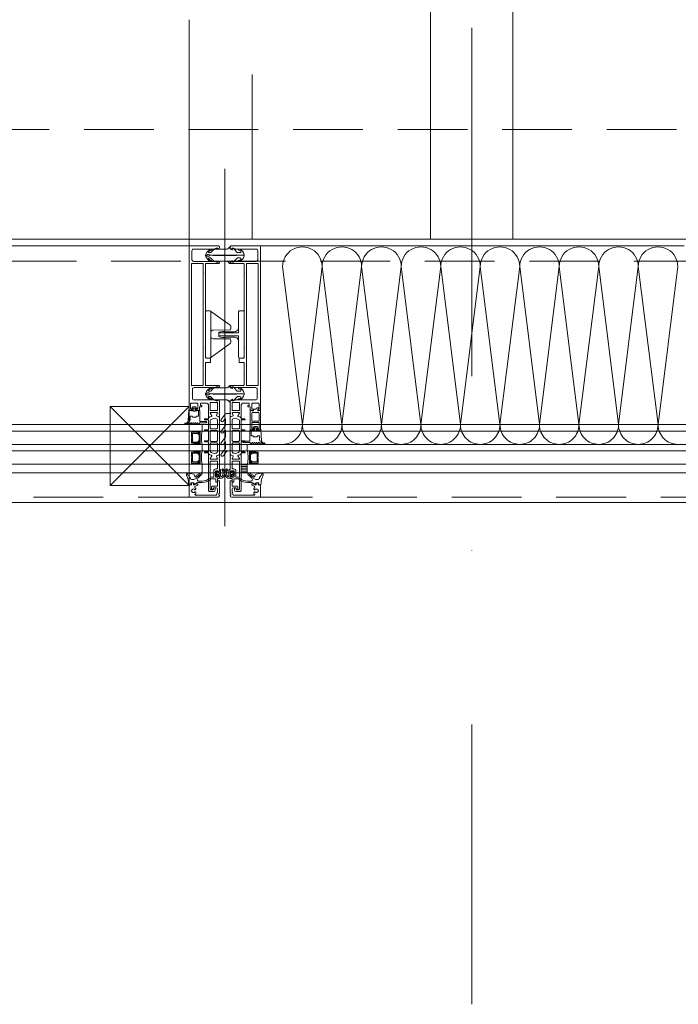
# Model space of a CAD drawing. Header units: millimetres. Extents: x 144573 to 336993, y 74252 to 247042.
# Tile 113 of 256: x 159600 to 160200, y 174158 to 175055. Entities that reach past the tile are written whole.
import ezdxf

# ---------------------------------------------------------------- set-up
doc = ezdxf.new("R2010")
doc.units = ezdxf.units.MM
for name, pattern in [('CK_Čerchovaná 50', [6, 3, -1.5, 0, -1.5]), ('ČERCHOVANÁ', [25.4, 12.7, -6.35, 0, -6.35]), ('ČÁRKOVANÁ', [19.05, 12.7, -6.35])]:
    doc.linetypes.add(name, pattern=pattern)
for name, color, linetype, lineweight in [('FASÁDA DETAILNÍ', 255, 'Continuous', 0), ('NOVA', 255, 'Continuous', 0), ('OSY', 255, 'Continuous', 0), ('TENKA', 255, 'Continuous', 0)]:
    doc.layers.add(name, color=color, linetype=linetype, lineweight=lineweight)

# ---------------------------------------------------------------- blocks, each defined once
blk = doc.blocks.new('284336')
for points in [[(-0.7, -9.6), (-10, -9.6, 0.414511), (-10.51, -10.11), (-10.51, -15.51, -1), (-11.69, -15.51), (-11.69, -9.6), (-12.69, -8.95, -0.668884), (-12.6, -8.23), (-11.99, -8.01, 0.766384), (-11.99, -7.21), (-12.6, -6.99, -0.76831), (-12.6, -6.23), (-11.99, -6.01, 0.766384), (-11.99, -5.21), (-12.6, -4.99, -0.76831), (-12.6, -4.23), (-11.99, -4.01, 0.766384), (-11.99, -3.21), (-12.6, -2.99, -0.877523), (-12.5, -2.22), (-12.1, -2.22, 0.698129), (-11.83, -1.5, -0.220231), (-12.89, 0.78), (-12.89, 3.45, -0.157143), (-12.82, 3.68), (-12.69, 3.42, -0.067482), (-12.48, 2.53, 0.393136), (-8.66, -1.02), (-6.1, -1.02, -0.414214), (-5.61, -1.51), (-5.61, -2.22, -0.267949), (-5.85, -2.65), (-6.35, -2.93, 0.267949), (-6.61, -3.38), (-6.61, -5.84, 0.267949), (-6.35, -6.29), (-5.85, -6.57, -0.267949), (-5.61, -7), (-5.61, -8.11, 0.414215), (-5.1, -8.62), (-0.41, -8.62), (-0.41, -9.31, -0.414212), (-0.7, -9.6)], [(-0.41, 0), (-0.41, -2, 0.990243), (-0.4, -3.02), (0.9, -3.02, 0.414214), (1.21, -2.71), (1.21, -2.61, -0.668123), (1.71, -2.4), (2.75, -3.45, -0.199004), (2.89, -3.79), (2.89, -5.43, -0.199038), (2.75, -5.77), (1.71, -6.82, -0.668191), (1.21, -6.61), (1.21, -6.51, 0.414214), (0.9, -6.2), (-0.4, -6.2, 0.990269), (-0.41, -7.22), (-0.41, -8.6), (-5.1, -8.6, -0.414215), (-5.59, -8.11), (-5.59, -7, 0.267949), (-5.84, -6.56), (-6.34, -6.27, -0.267949), (-6.59, -5.84), (-6.59, -3.38, -0.267949), (-6.34, -2.95), (-5.84, -2.66, 0.267949), (-5.59, -2.22), (-5.59, -1.51, 0.414214), (-6.1, -1), (-8.66, -1, -0.393156), (-12.46, 2.53, 0.067572), (-12.67, 3.43), (-12.8, 3.7, -0.637545), (-12.12, 3.53), (-11.92, 2.53, 0.344315), (-10.06, 0.91), (0, 0.38, -0.406913), (0.39, 0), (-0.41, 0)], [(1.7, -4.31, 0.414235), (1.2, -3.81), (-0.7, -3.81, 0.414214), (-1.2, -4.31), (-1.2, -4.91, 0.414214), (-0.7, -5.41), (1.2, -5.41, 0.414235), (1.7, -4.91), (1.7, -4.31)]]:
    blk.add_lwpolyline(points, format="xyb", close=True)
blk = doc.blocks.new('nesystémový nástavec 18')
for p, q in [((-17.5, 9.3), (-15.36, 9.3)), ((-15.36, 9.3), (0, 9.3)), ((0, 9.3), (0, 7.8)), ((-18, 6.8), (-18, 8.8)), ((-18, 0.5), (-18, 1.8)), ((-17, 6.3), (-17.5, 6.3)), ((-17.5, 2.3), (-17, 2.3)), ((-1.8, 0), (-17.5, 0)), ((-11, 8), (-17, 8)), ((-17, 8), (-17, 6.3)), ((-17, 2.3), (-17, 1.3)), ((-17, 1.3), (-11, 1.3)), ((-11, 1.3), (-11, 8)), ((-2.8, 8), (-9.7, 8)), ((-9.7, 1.3), (-9.7, 8)), ((-9.7, 1.3), (-2.8, 1.3)), ((-1.8, 2.3), (-1.8, 7)), ((0, 0), (-1.8, 0)), ((-0.5, 7.3), (-0.5, 6.8)), ((-0.4, 2.23), (-0.5, 2.04)), ((-0.5, 2.04), (-0.5, 2)), ((0, 6.3), (0.55, 6.3)), ((1.2, 2.44), (0, 2.44)), ((0, 1.5), (0, 0)), ((0.55, 6.3), (0.95, 5.9)), ((0.95, 5.9), (0.95, 4.8)), ((0.95, 4.8), (0.95, 4.14)), ((0.95, 4.14), (1.2, 4.14)), ((1.2, 1.85), (1.2, 2.44)), ((1.4, 3.94), (1.4, 3.84)), ((1.6, 3.64), (1.6, 3.64)), ((1.8, 1.37), (1.7, 1.35)), ((2.25, 1.63), (1.8, 1.37)), ((2.4, 2.84), (2.4, 1.89))]:
    blk.add_line(p, q)
for centre, radius, start, end in [((-17.5, 8.8), 0.5, 90, 180), ((-15.36, 9.8), 0.5, 270, 270.08399), ((-17.5, 6.8), 0.5, 180.0012, 269.9988), ((-17.5, 1.8), 0.5, 89.99896, 180.00017), ((-17.5, 0.5), 0.5, 180, 270.00001), ((-2.8, 7), 1, 0, 90), ((-2.8, 2.3), 1, 270, 0), ((0, 7.3), 0.5, 89.99553, 180.00709), ((0, 6.8), 0.5, 179.9949, 270.00597), ((0, 2), 0.5, 179.97164, 270.03273), ((0, 1.94), 0.5, 89.99745, 144.0007), ((0.75, 4.8), 0.2, 359.96561, 0.03439), ((1.2, 3.94), 0.2, 359.97072, 90.02491), ((1.7, 1.85), 0.5, 179.99915, 269.99998), ((1.6, 3.84), 0.2, 179.97371, 270.03503), ((1.6, 2.84), 0.8, 0.00648, 89.99188), ((2.1, 1.89), 0.3, 299.98153, 0.0183)]:
    blk.add_arc(centre, radius, start, end)
blk = doc.blocks.new('433270')
blk.add_lwpolyline([(1, 0, 0.414364), (0, -1), (0, -1.4, 0.255924), (0.23, -1.83, -0.547723), (0.23, -3.17, 0.255924), (0, -3.6), (0, -14.6, 0.414214), (0.3, -14.9), (1.2, -14.9, 0.414214), (1.7, -14.4), (1.7, -10.3, -0.414214), (2, -10), (6, -10, 0.414248), (7, -9), (7, -7.7, 0.414179), (6.5, -7.2), (5.7, -7.2, 0.414232), (5.4, -7.5), (5.4, -8.2, -0.414198), (5.1, -8.5), (2.8, -8.5, -0.414204), (1.8, -7.5), (1.8, -4.49, -0.147432), (1.97, -3.94, 0.147461), (2.4, -2.5), (2.4, -2.3, -0.414214), (2.9, -1.8), (21.87, -1.8, -0.668178), (22.22, -2.65), (22.16, -2.72, 1), (21.59, -3.29), (21.52, -3.35, 0.198912), (21.38, -3.71), (21.38, -4.05, 0.414214), (22.08, -4.75), (22.38, -4.75, 0.576988), (22.64, -4.3, -0.311246), (24.56, -4.3, 0.576988), (24.82, -4.75), (25.3, -4.75, -0.260065), (25.3, -6.65), (24.82, -6.65, 0.576988), (24.56, -7.1, -0.311246), (22.64, -7.1, 0.576988), (22.38, -6.65), (22.08, -6.65, 0.414214), (21.38, -7.35), (21.38, -7.61, 0.267949), (21.63, -8.04), (21.89, -8.2, -0.637047), (21.73, -10), (19.83, -10.7, 0.315299), (19.5, -11.17), (19.5, -11.49, 0.520567), (20.17, -11.96), (22.83, -10.99, -0.520567), (23.5, -11.46), (23.5, -12.5, 0.414062), (24, -13), (25, -13, 0.414186), (25.5, -12.5), (25.5, -11.5, -0.414182), (26, -11), (27, -11, 0.414214), (27.5, -10.5), (27.5, -0.5, 0.414214), (27, 0), (1, 0)], format="xyb", close=True)
blk = doc.blocks.new('284325')
for points in [[(0.84, -5.23, -0.560316), (0.94, -4.73), (1.94, -4.36, 0.3153), (2.14, -4.08), (2.14, -1.89, 0.451558), (1.8, -1.59), (0.9, -1.7, -0.399586), (0.57, -1.46), (0.3, -0.07, -0.415977), (0.53, 0.29, 0.024107), (6.15, 1.24, 0.076636), (8.99, 2.34, -0.577615), (10.79, 1.3), (10.02, 1.37, 0.283171), (9.08, 0.9, -0.168429), (7.07, -0.74), (5.9, -1.16, 0.315302), (5.24, -2.1), (5.24, -4.21, 0.269719), (6.76, -6.82, -0.194797), (10.18, -11.53, -0.342663), (9.17, -11.17, 0.119207), (5.43, -7.59, 0.578571), (3.63, -8.62), (3.63, -11.77, 0.176415), (6.16, -18.72, -1), (5.24, -19.49, -0.176415), (2.43, -11.77), (2.43, -8.89, 0.208286), (0.84, -5.23)], [(8.95, -6.65), (10.32, -8.78, -0.134555), (10.79, -10.63, -0.339795), (10.19, -11.53, 0.194788), (6.76, -6.81, -0.269736), (5.25, -4.21), (5.25, -2.1, -0.315302), (5.9, -1.17), (7.07, -0.74, 0.168429), (9.09, 0.89, -0.283167), (10.01, 1.36), (10.79, 1.29), (10.79, -0.74, -0.070852), (10.71, -1.3), (9.95, -3.93, -0.241839), (9.08, -4.83), (7.93, -5.22, 0.836024), (8.08, -6.19), (8.11, -6.19, -0.255349), (8.95, -6.65)]]:
    blk.add_lwpolyline(points, format="xyb", close=True)
blk = doc.blocks.new('*U1335')
for points in [[(0, 0, 0.414243), (0.1, 0.1), (0, 0.9, -1.0001), (0.2, 0.9), (0.1, 0.1, 0.414228), (0.2, 0, 0.414228)], [(0.2, 0, 0.414243), (0.3, 0.1), (0.2, 0.9, -1.0001), (0.4, 0.9), (0.3, 0.1, 0.414228), (0.4, 0, 0.414228)], [(0.4, 0, 0.414243), (0.5, 0.1), (0.4, 0.9, -1.0001), (0.6, 0.9), (0.5, 0.1, 0.414228), (0.6, 0, 0.414228)], [(0.6, 0, 0.414243), (0.7, 0.1), (0.6, 0.9, -1.0001), (0.8, 0.9), (0.7, 0.1, 0.414228), (0.8, 0, 0.414228)], [(0.8, 0, 0.414243), (0.9, 0.1), (0.8, 0.9, -1.0001), (1, 0.9), (0.9, 0.1, 0.414228), (1, 0, 0.414228)], [(1, 0, 0.414243), (1.1, 0.1), (1, 0.9, -1.0001), (1.2, 0.9), (1.1, 0.1, 0.414228), (1.2, 0, 0.414228)], [(1.2, 0, 0.414243), (1.3, 0.1), (1.2, 0.9, -1.0001), (1.4, 0.9), (1.3, 0.1, 0.414228), (1.4, 0, 0.414228)], [(1.4, 0, 0.414243), (1.5, 0.1), (1.4, 0.9, -1.0001), (1.6, 0.9), (1.5, 0.1, 0.414228), (1.6, 0, 0.414228)], [(1.6, 0, 0.414243), (1.7, 0.1), (1.6, 0.9, -1.0001), (1.8, 0.9), (1.7, 0.1, 0.414228), (1.8, 0, 0.414228)], [(1.8, 0, 0.414243), (1.9, 0.1), (1.8001, 0.9, -1.0001), (2, 0.9), (1.9001, 0.1, 0.414228), (2, 0, 0.414228)]]:
    blk.add_lwpolyline(points, format="xyb")
blk = doc.blocks.new('244748_a')
blk.add_lwpolyline([(8.32, -1.69, 0.082248), (6.34, -0.9, -1.09695), (6.94, -0.1, -0.315353), (11.26, -5.15, -0.480529), (10.87, -5.64), (4.27, -5.64), (4.08, -5.45), (-16.53, -5.45), (-16.72, -5.64), (-20.43, -5.64, 0.574019), (-21.93, -4.78), (-22.99, -5.4, 0.524827), (-22.99, -5.9), (-21.93, -6.52, 0.574021), (-20.43, -5.66), (-16.72, -5.66), (-16.53, -5.85), (4.08, -5.85), (4.27, -5.66), (10.87, -5.66, -0.480529), (11.26, -6.15, -0.326229), (6.88, -11.09, -1.09695), (6.28, -10.3, 0.081457), (8.32, -9.61, 0.599203), (7.48, -8.05), (5.52, -8.05, 0.198965), (5.17, -8.2), (2.22, -11.15), (0.93, -12.01, -0.738038), (0.51, -11.62), (0.87, -11, 1), (0.35, -10.7), (0, -11.3), (-0.98, -11.3, 0.619205), (-1.45, -12.06), (-1.28, -12.43, -0.808139), (-2.04, -13.04), (-3.63, -11.44, 0.198906), (-4.34, -11.15), (-14.99, -11.15, -0.198936), (-16.76, -10.42), (-18.98, -8.2, 0.198942), (-19.33, -8.05), (-20.67, -8.05, 0.500217), (-21.09, -8.73, 0.122037), (-18.5, -10.27, -1.093735), (-19.1, -11.07, -0.240768), (-23.7, -6.07, -0.106226), (-23.7, -5.23, -0.256232), (-19, -0.13, -1.093735), (-18.4, -0.92, 0.116856), (-21.09, -2.57, 0.500217), (-20.67, -3.25), (-19.33, -3.25, 0.198942), (-18.98, -3.1), (-16.75, -0.88, -0.198936), (-14.99, -0.15), (-4.34, -0.15, 0.198907), (-3.63, 0.14), (-2.04, 1.74, -0.808139), (-1.28, 1.13), (-1.45, 0.76, 0.619205), (-0.98, 0), (0, 0), (0.35, -0.6, 1), (0.87, -0.3), (0.51, 0.32, -0.738038), (0.93, 0.71), (2.22, -0.15), (5.17, -3.1, 0.198965), (5.52, -3.25), (7.48, -3.25, 0.599203)], format="xyb", close=True)
blk = doc.blocks.new('236134_0100_s_v')
for points in [[(22.8, -23), (22.8, -5), (42, -5, 0.414214), (43, -4), (43, -1, 0.414214), (42, 0), (1, 0, 0.414214), (0, -1), (0, -4, 0.414214), (1, -5), (20.2, -5), (20.2, -23)], [(15, -5, -0.414214), (19, -9), (19, -16.57, 0.165764), (19.53, -23), (23.47, -23, 0.165764), (24, -16.57), (24, -9, -0.414214), (28, -5)]]:
    blk.add_lwpolyline(points, format="xyb")
blk = doc.blocks.new('236134_0200_s_v')
for points in [[(19.58, 5, -0.41166), (17.58, 6.98), (17.45, 22.25, 0.344217), (17.07, 22.73), (16, 23), (14, 23, 0.240828), (13.19, 22.59), (0.19, 4.59)], [(23.42, 5, 0.41166), (25.42, 6.98), (25.55, 22.25, -0.344217), (25.93, 22.73), (27, 23), (29, 23, -0.240828), (29.81, 22.59), (42.81, 4.59)]]:
    blk.add_lwpolyline(points, format="xyb")
blk.add_lwpolyline([(42, 5), (1, 5, 0.414214), (0, 4), (0, 1, 0.414214), (1, 0), (42, 0, 0.414214), (43, 1), (43, 4, 0.414214)], format="xyb", close=True)
blk = doc.blocks.new('288126')
for points in [[(-16.5, 0), (16.5, 0)], [(-21.36, -6.34), (-17.8, -3.69)], [(-14.71, -4.5), (-19.87, -8.34)], [(-17, -2.08), (-17, -0.5)], [(-8.83, -4.3), (-14.11, -4.3)], [(-10.96, -6.34), (-8.71, -4.66)], [(-4.31, -4.5), (-9.47, -8.34)], [(1.81, -4.3), (-3.71, -4.3)], [(-0.35, -6.36), (1.93, -4.66)], [(6.33, -4.5), (1.14, -8.37)], [(12.21, -4.3), (6.93, -4.3)], [(10.05, -6.36), (12.33, -4.66)], [(16.6, -4.6), (11.54, -8.37)], [(17, -0.5), (17, -3.8)]]:
    blk.add_lwpolyline(points)
for centre, radius, start, end in [((16.5, -0.5), 0.5, 0, 90), ((-20.61, -7.34), 1.25, 126.70591, 306.70591), ((-16.5, -0.5), 0.5, 90, 180), ((-10.21, -7.34), 1.25, 126.70591, 306.70591), ((0.4, -7.37), 1.25, 126.70591, 306.70591), ((10.8, -7.37), 1.25, 126.70591, 306.70591), ((16, -3.8), 1, 306.70591, 0)]:
    blk.add_arc(centre, radius, start, end)
at = {"extrusion": (0, 0, -1)}
for centre, radius, start, end in [((19, -2.08), 2, 180, 233.29409), ((14.11, -5.3), 1, 53.29409, 90), ((8.83, -4.5), 0.2, 90, 233.29409), ((3.71, -5.3), 1, 53.29409, 90), ((-1.81, -4.5), 0.2, 90, 233.29409), ((-6.93, -5.3), 1, 53.29409, 90), ((-12.21, -4.5), 0.2, 90, 233.29409)]:
    blk.add_arc(centre, radius, start, end, dxfattribs=at)
blk = doc.blocks.new('246426')
for points in [[(-1.84, 0.64), (-2.86, -0.38, 0.198926), (-3.15, -1.09), (-3.15, -2.31, 0.198926), (-2.86, -3.02), (-1.84, -4.04, 0.637051), (-1.5, -3.92), (-1.45, -3.4), (-0.3, -3.4, -0.41484), (0, -3.7), (0, -5.19, 0.414232), (0.5, -5.69), (2.14, -5.69, 0.071862), (2.2, -5.68, 0.157876), (3.73, -4.64, 0.360336), (3.48, 2.39, 0.964062), (2.54, 1.48, -0.403385), (2.25, -4.34, -0.190964), (2.11, -4.39), (1.7, -4.39, -0.414214), (1.2, -3.89), (1.2, 1.31, 0.414201), (0.2, 2.31), (0, 2.31), (0, 0.3, -0.414214), (-0.3, 0), (-1.45, 0), (-1.5, 0.52, 0.637051), (-1.84, 0.64)], [(-2.25, -1.4, -0.414214), (-1.85, -1), (-0.4, -1, -0.414214), (0, -1.4), (0, -2, -0.414214), (-0.4, -2.4), (-1.85, -2.4, -0.414214), (-2.25, -2), (-2.25, -1.4)]]:
    blk.add_lwpolyline(points, format="xyb", close=True)

msp = doc.modelspace()

# ---------------------------------------------------------------- hatches: boundary and pattern name
at = {"layer": 'FASÁDA DETAILNÍ'}
h = msp.add_hatch(dxfattribs=at)
h.set_pattern_fill('ANSI31', color=256, scale=0.5, angle=495)
h.set_pattern_definition([(180, (149487.0589, 130529.9017), (-7e-16, -1.5875), [])])
h.paths.add_polyline_path([(159801.48, 174650.259), (159806.98, 174650.259), (159806.98, 174642.259), (159801.48, 174642.259)])

# ---------------------------------------------------------------- linework, layer by layer
for p, q in [((159786.48, 174919.383), (159786.48, 174593.691)), ((159754.98, 174849.259), (157117.98, 174849.259)), ((163406.98, 174686.259), (159183.48, 174686.259)), ((159765.98, 174680.259), (159765.98, 174686.259)), ((159183.48, 174680.259), (163406.98, 174680.259)), ((159758.442, 174680.259), (159765.98, 174680.259)), ((163406.98, 174668.259), (159183.48, 174668.259)), ((159765.98, 174668.259), (159758.442, 174668.259)), ((159765.98, 174662.259), (159765.98, 174668.259)), ((160215.98, 174668.259), (159806.98, 174668.259)), ((159806.98, 174668.259), (159806.98, 174662.259)), ((159183.48, 174662.259), (163406.98, 174662.259)), ((159758.442, 174662.259), (159765.98, 174662.259)), ((159806.98, 174662.259), (160215.98, 174662.259)), ((163406.98, 174650.259), (159183.48, 174650.259)), ((159765.98, 174650.259), (159758.442, 174650.259)), ((159765.98, 174642.259), (159765.98, 174650.259)), ((160215.98, 174650.259), (159806.98, 174650.259)), ((159806.98, 174650.259), (159806.98, 174642.259)), ((159183.48, 174642.259), (163406.98, 174642.259)), ((159806.98, 174642.259), (160215.98, 174642.259))]:
    msp.add_line(p, q, dxfattribs=at)
for points in [[(173301.48, 174615.259), (146721.48, 174615.259), (146721.48, 198295.259), (173301.48, 198295.259)], [(173061.48, 174855.259), (146961.48, 174855.259), (146961.48, 198055.259), (173061.48, 198055.259)], [(159753.98, 174702.759), (159753.98, 174630.759), (159681.98, 174630.759), (159681.98, 174702.759)], [(159755.98, 174679.259), (159761.98, 174679.259), (159763.98, 174677.259), (159763.98, 174671.259), (159761.98, 174669.259), (159755.98, 174669.259), (159755.98, 174673.759), (159756.48, 174673.759), (159756.48, 174674.759), (159755.98, 174674.759)], [(159756.98, 174670.259), (159756.98, 174678.259), (159761.566, 174678.259), (159762.98, 174676.844), (159762.98, 174671.811), (159761.566, 174670.259)], [(159755.98, 174661.259), (159761.98, 174661.259), (159763.98, 174659.259), (159763.98, 174653.259), (159761.98, 174651.259), (159755.98, 174651.259), (159755.98, 174655.759), (159756.48, 174655.759), (159756.48, 174656.759), (159755.98, 174656.759)], [(159756.98, 174652.259), (159756.98, 174660.259), (159761.566, 174660.259), (159762.98, 174658.844), (159762.98, 174653.811), (159761.566, 174652.259)], [(159816.98, 174661.259), (159810.98, 174661.259), (159808.98, 174659.259), (159808.98, 174653.259), (159810.98, 174651.259), (159816.98, 174651.259), (159816.98, 174655.759), (159816.48, 174655.759), (159816.48, 174656.759), (159816.98, 174656.759)], [(159815.98, 174652.259), (159815.98, 174660.259), (159811.394, 174660.259), (159809.98, 174658.844), (159809.98, 174653.811), (159811.394, 174652.259)], [(159801.48, 174642.259), (159806.98, 174642.259), (159806.98, 174650.259), (159801.48, 174650.259)]]:
    msp.add_lwpolyline(points, close=True, dxfattribs=at)
at = {"layer": 'FASÁDA DETAILNÍ', "linetype": 'ČÁRKOVANÁ', "ltscale": 5}
for points in [[(173296.48, 174620.259), (146726.48, 174620.259), (146726.48, 198290.259), (173296.48, 198290.259)], [(173081.48, 174835.259), (146941.48, 174835.259), (146941.48, 198075.259), (173081.48, 198075.259)], [(172961.48, 174955.259), (147061.48, 174955.259), (147061.48, 197955.259), (172961.48, 197955.259)]]:
    msp.add_lwpolyline(points, close=True, dxfattribs=at)
at = {"layer": 'FASÁDA DETAILNÍ'}
for points in [[(159753.98, 174848.259), (159753.98, 174699.759, 0.4142136), (159754.48, 174699.259), (159755.78, 174699.259, 0.4142197), (159756.28, 174699.759), (159756.28, 174700.259), (159755.28, 174700.259), (159755.28, 174704.759, -0.4142136), (159756.28, 174705.759), (159760.98, 174705.759, -0.4142136), (159761.98, 174704.759), (159761.98, 174700.259), (159760.28, 174700.259), (159760.28, 174699.759, 0.4142012), (159760.78, 174699.259), (159762.78, 174699.259, 0.4142136), (159763.28, 174699.759), (159763.28, 174701.902, -0.4142136), (159763.78, 174702.402), (159765.58, 174702.402), (159765.58, 174703.653), (159764.38, 174703.653), (159764.38, 174705.459, -0.4142136), (159764.68, 174705.759), (159769.979, 174705.759, -0.4141667), (159771.479, 174704.259), (159771.48, 174697.261), (159771.48, 174693.161, 0.5773503), (159772.08, 174692.814), (159772.943, 174693.313), (159774.435, 174693.741, 0.4887011), (159774.612, 174694.18), (159773.18, 174696.645), (159773.18, 174697.066, -0.4325656), (159773.38, 174697.261), (159779.685, 174697.261, -0.5483974), (159779.87, 174696.979), (159778.802, 174694.596, 0.4253361), (159778.91, 174694.328), (159780.933, 174693.512, 0.5315629), (159781.482, 174693.883), (159781.482, 174695.947, 0.2313061), (159781.367, 174696.184, -0.3061853), (159781.263, 174696.503), (159781.48, 174697.261), (159781.48, 174707.764, 0.4142136), (159780.48, 174708.764), (159779.98, 174708.764), (159779.98, 174707.964), (159778.48, 174707.964), (159777.336, 174708.625, 0.1316504), (159776.836, 174708.759), (159758.472, 174708.759, -0.4142136), (159756.972, 174710.259), (159756.972, 174713.759, -0.3999851), (159756.972, 174714.759), (159756.972, 174718.459, -0.4142136), (159758.472, 174719.959), (159776.836, 174719.959, 0.1316504), (159777.336, 174720.093), (159778.48, 174720.753), (159779.98, 174720.753), (159779.98, 174719.953), (159780.48, 174719.953, 0.4142136), (159781.48, 174720.953), (159781.48, 174721.459, 0.4142136), (159780.98, 174721.959), (159769.38, 174721.959, -0.4142136), (159768.88, 174722.459), (159768.88, 174729.859, -0.3999851), (159768.88, 174730.859), (159768.88, 174742.459, -0.4142136), (159769.38, 174742.959), (159772.98, 174742.959, 0.4142136), (159773.48, 174743.459), (159773.48, 174746.459, 0.4142136), (159772.98, 174746.959), (159769.38, 174746.959, -0.4142136), (159768.88, 174747.459), (159768.88, 174754.759, -0.38324), (159768.88, 174755.759), (159768.88, 174781.259, -0.38324), (159768.88, 174782.259), (159768.88, 174797.759, -0.38324), (159768.88, 174798.759), (159768.88, 174824.259, -0.38324), (159768.88, 174825.259), (159768.88, 174832.559, -0.4142136), (159769.38, 174833.059), (159780.98, 174833.059, 0.4142136), (159781.48, 174833.559), (159781.48, 174834.059, 0.4142136), (159780.48, 174835.059), (159779.98, 174835.059), (159779.98, 174834.259), (159778.48, 174834.259), (159777.326, 174834.925, 0.1169365), (159776.826, 174835.059), (159757.972, 174835.059, -0.4142315), (159756.472, 174836.559), (159756.472, 174840.269, -0.3999851), (159756.472, 174841.269), (159756.472, 174844.759, -0.4142315), (159757.972, 174846.259), (159776.826, 174846.259, 0.1169365), (159777.326, 174846.393), (159778.48, 174847.059), (159779.98, 174847.059), (159779.98, 174846.259), (159780.48, 174846.259, 0.4142136), (159781.48, 174847.259), (159781.48, 174848.259, 0.4142136), (159780.48, 174849.259), (159754.98, 174849.259, 0.4142135), (159753.98, 174848.259)], [(159818.98, 174848.259), (159818.98, 174699.759, -0.4142136), (159818.48, 174699.259), (159817.18, 174699.259, -0.4142197), (159816.68, 174699.759), (159816.68, 174700.259), (159817.68, 174700.259), (159817.68, 174704.759, 0.4142136), (159816.68, 174705.759), (159811.98, 174705.759, 0.4142136), (159810.98, 174704.759), (159810.98, 174700.259), (159812.68, 174700.259), (159812.68, 174699.759, -0.4142012), (159812.18, 174699.259), (159810.18, 174699.259, -0.4142136), (159809.68, 174699.759), (159809.68, 174701.902, 0.4142136), (159809.18, 174702.402), (159807.38, 174702.402), (159807.38, 174703.653), (159808.58, 174703.653), (159808.58, 174705.459, 0.4142136), (159808.28, 174705.759), (159802.981, 174705.759, 0.4141667), (159801.481, 174704.259), (159801.48, 174697.261), (159801.48, 174693.161, -0.5773503), (159800.88, 174692.814), (159800.017, 174693.313), (159798.525, 174693.741, -0.4887011), (159798.348, 174694.18), (159799.78, 174696.645), (159799.78, 174697.066, 0.4325656), (159799.58, 174697.261), (159793.275, 174697.261, 0.5483974), (159793.09, 174696.979), (159794.158, 174694.596, -0.4253361), (159794.05, 174694.328), (159792.027, 174693.512, -0.5315629), (159791.478, 174693.883), (159791.478, 174695.947, -0.2313061), (159791.593, 174696.184, 0.3061853), (159791.697, 174696.503), (159791.48, 174697.261), (159791.48, 174707.764, -0.4142136), (159792.48, 174708.764), (159792.98, 174708.764), (159792.98, 174707.964), (159794.48, 174707.964), (159795.624, 174708.625, -0.1316504), (159796.124, 174708.759), (159814.488, 174708.759, 0.4142136), (159815.988, 174710.259), (159815.988, 174713.759, 0.3999851), (159815.988, 174714.759), (159815.988, 174718.459, 0.4142136), (159814.488, 174719.959), (159796.124, 174719.959, -0.1316504), (159795.624, 174720.093), (159794.48, 174720.753), (159792.98, 174720.753), (159792.98, 174719.953), (159792.48, 174719.953, -0.4142136), (159791.48, 174720.953), (159791.48, 174721.459, -0.4142136), (159791.98, 174721.959), (159803.58, 174721.959, 0.4142136), (159804.08, 174722.459), (159804.08, 174729.859, 0.3999851), (159804.08, 174730.859), (159804.08, 174742.459, 0.4142136), (159803.58, 174742.959), (159799.98, 174742.959, -0.4142136), (159799.48, 174743.459), (159799.48, 174746.459, -0.4142136), (159799.98, 174746.959), (159803.58, 174746.959, 0.4142136), (159804.08, 174747.459), (159804.08, 174754.759, 0.38324), (159804.08, 174755.759), (159804.08, 174781.259, 0.38324), (159804.08, 174782.259), (159804.08, 174797.759, 0.38324), (159804.08, 174798.759), (159804.08, 174824.259, 0.38324), (159804.08, 174825.259), (159804.08, 174832.559, 0.4142136), (159803.58, 174833.059), (159791.98, 174833.059, -0.4142136), (159791.48, 174833.559), (159791.48, 174834.059, -0.4142136), (159792.48, 174835.059), (159792.98, 174835.059), (159792.98, 174834.259), (159794.48, 174834.259), (159795.634, 174834.925, -0.1169365), (159796.134, 174835.059), (159814.988, 174835.059, 0.4142315), (159816.488, 174836.559), (159816.488, 174840.269, 0.3999851), (159816.488, 174841.269), (159816.488, 174844.759, 0.4142315), (159814.988, 174846.259), (159796.134, 174846.259, -0.1169365), (159795.634, 174846.393), (159794.48, 174847.059), (159792.98, 174847.059), (159792.98, 174846.259), (159792.48, 174846.259, -0.4142136), (159791.48, 174847.259), (159791.48, 174848.259, -0.4142136), (159792.48, 174849.259), (159817.98, 174849.259, -0.4142135), (159818.98, 174848.259)], [(159756.08, 174722.459), (159756.08, 174832.559, -0.4142136), (159756.58, 174833.059), (159766.28, 174833.059, -0.4142136), (159766.78, 174832.559), (159766.78, 174722.459, -0.4142136), (159766.28, 174721.959), (159756.58, 174721.959, -0.4142136), (159756.08, 174722.459)], [(159816.88, 174722.459), (159816.88, 174832.559, 0.4142136), (159816.38, 174833.059), (159806.68, 174833.059, 0.4142136), (159806.18, 174832.559), (159806.18, 174722.459, 0.4142136), (159806.68, 174721.959), (159816.38, 174721.959, 0.4142136), (159816.88, 174722.459)], [(159779.38, 174706.559, -0.4142136), (159779.88, 174706.059), (159779.88, 174699.559, -0.4142136), (159779.38, 174699.059), (159773.68, 174699.059, -0.4142136), (159773.18, 174699.559), (159773.18, 174706.059, -0.4142136), (159773.68, 174706.559), (159779.38, 174706.559)], [(159793.58, 174706.559, 0.4142136), (159793.08, 174706.059), (159793.08, 174699.559, 0.4142136), (159793.58, 174699.059), (159799.28, 174699.059, 0.4142136), (159799.78, 174699.559), (159799.78, 174706.059, 0.4142136), (159799.28, 174706.559), (159793.58, 174706.559)], [(159781.48, 174692.92), (159781.481, 174681.009), (159781.48, 174659.098, -0.3058367), (159781.167, 174658.634), (159778.88, 174657.711, 0.4253361), (159778.772, 174657.444), (159779.489, 174655.825, -0.5437525), (159778.804, 174654.769), (159773.9, 174654.769, -0.5781822), (159773.381, 174655.67), (159774.642, 174657.862, 0.4885049), (159774.466, 174658.301), (159772.951, 174658.735), (159771.63, 174659.498, -0.2824777), (159771.481, 174659.774), (159771.481, 174660.219, 1.4470094), (159771.349, 174660.569), (159768.381, 174660.569, -1), (159768.381, 174661.369), (159771.349, 174661.369, 1.4470094), (159771.481, 174661.719), (159771.481, 174670.259, 1.4470094), (159771.349, 174670.609), (159768.381, 174670.609, -1), (159768.381, 174671.409), (159771.349, 174671.409, 1.4470094), (159771.481, 174671.759), (159771.481, 174680.259, 1.4470094), (159771.349, 174680.609), (159768.381, 174680.609, -1), (159768.381, 174681.409), (159771.349, 174681.409, 1.4470094), (159771.481, 174681.759), (159771.481, 174690.299, 1.4470094), (159771.349, 174690.649), (159768.381, 174690.649, -1), (159768.381, 174691.449), (159771.349, 174691.449, 1.4470094), (159771.481, 174691.799), (159771.481, 174692.244, -0.2824777), (159771.63, 174692.52), (159772.951, 174693.282), (159774.466, 174693.717, 0.4885049), (159774.642, 174694.156), (159773.381, 174696.347, -0.5781822), (159773.9, 174697.249), (159778.804, 174697.249, -0.5437525), (159779.489, 174696.192), (159778.772, 174694.574, 0.4253361), (159778.88, 174694.306), (159781.167, 174693.383, -0.3058367), (159781.48, 174692.92)], [(159791.48, 174692.92), (159791.479, 174681.009), (159791.48, 174659.098, 0.3058367), (159791.793, 174658.634), (159794.08, 174657.711, -0.4253361), (159794.188, 174657.444), (159793.471, 174655.825, 0.5437525), (159794.156, 174654.769), (159799.06, 174654.769, 0.5781822), (159799.579, 174655.67), (159798.318, 174657.862, -0.4885049), (159798.494, 174658.301), (159800.009, 174658.735), (159801.33, 174659.498, 0.2824777), (159801.479, 174659.774), (159801.479, 174660.219, -1.4470094), (159801.611, 174660.569), (159804.579, 174660.569, 1), (159804.579, 174661.369), (159801.611, 174661.369, -1.4470094), (159801.479, 174661.719), (159801.479, 174670.259, -1.4470094), (159801.611, 174670.609), (159804.579, 174670.609, 1), (159804.579, 174671.409), (159801.611, 174671.409, -1.4470094), (159801.479, 174671.759), (159801.479, 174680.259, -1.4470094), (159801.611, 174680.609), (159804.579, 174680.609, 1), (159804.579, 174681.409), (159801.611, 174681.409, -1.4470094), (159801.479, 174681.759), (159801.479, 174690.299, -1.4470094), (159801.611, 174690.649), (159804.579, 174690.649, 1), (159804.579, 174691.449), (159801.611, 174691.449, -1.4470094), (159801.479, 174691.799), (159801.479, 174692.244, 0.2824777), (159801.33, 174692.52), (159800.009, 174693.282), (159798.494, 174693.717, -0.4885049), (159798.318, 174694.156), (159799.579, 174696.347, 0.5781822), (159799.06, 174697.249), (159794.156, 174697.249, 0.5437525), (159793.471, 174696.192), (159794.188, 174694.574, -0.4253361), (159794.08, 174694.306), (159791.793, 174693.383, 0.3058367), (159791.48, 174692.92)], [(159779.881, 174683.309), (159779.881, 174690.209, 0.3249157), (159778.845, 174691.636), (159777.994, 174691.912, 0.1764286), (159775.942, 174691.84), (159774.018, 174691.061, 0.305619), (159773.081, 174689.671), (159773.081, 174683.309, 0.4142178), (159774.081, 174682.309), (159778.881, 174682.309, 0.4142178), (159779.881, 174683.309)], [(159793.079, 174683.309), (159793.079, 174690.209, -0.3249157), (159794.116, 174691.636), (159794.966, 174691.912, -0.1764286), (159797.018, 174691.84), (159798.942, 174691.061, -0.305619), (159799.879, 174689.671), (159799.879, 174683.309, -0.4142178), (159798.879, 174682.309), (159794.079, 174682.309, -0.4142178), (159793.079, 174683.309)], [(159779.881, 174672.009), (159779.881, 174680.009, 0.4142136), (159778.881, 174681.009), (159774.081, 174681.009, 0.4142136), (159773.081, 174680.009), (159773.081, 174672.009, 0.4142136), (159774.081, 174671.009), (159778.881, 174671.009, 0.4142136), (159779.881, 174672.009)], [(159793.079, 174672.009), (159793.079, 174680.009, -0.4142136), (159794.079, 174681.009), (159798.879, 174681.009, -0.4142136), (159799.879, 174680.009), (159799.879, 174672.009, -0.4142136), (159798.879, 174671.009), (159794.079, 174671.009, -0.4142136), (159793.079, 174672.009)], [(159779.881, 174661.808), (159779.881, 174668.709, 0.4142178), (159778.881, 174669.709), (159774.081, 174669.709, 0.4142178), (159773.081, 174668.709), (159773.081, 174662.346, 0.305619), (159774.018, 174660.956), (159775.942, 174660.178, 0.1764286), (159777.994, 174660.106), (159778.845, 174660.382, 0.3249157), (159779.881, 174661.808)], [(159793.079, 174661.808), (159793.079, 174668.709, -0.4142178), (159794.079, 174669.709), (159798.879, 174669.709, -0.4142178), (159799.879, 174668.709), (159799.879, 174662.346, -0.305619), (159798.942, 174660.956), (159797.018, 174660.178, -0.1764286), (159794.966, 174660.106), (159794.116, 174660.382, -0.3249157), (159793.079, 174661.808)], [(159781.48, 174654.759), (159781.48, 174643.759, -0.4144257), (159780.98, 174643.259), (159780.487, 174643.259), (159780.487, 174644.259), (159778.987, 174644.259, 0.4142136), (159777.987, 174643.259), (159777.987, 174641.759, 0.3999851), (159777.987, 174640.759), (159777.987, 174639.259, 0.4142136), (159778.987, 174638.259), (159780.48, 174638.259), (159780.48, 174639.259), (159780.98, 174639.259, -0.4144559), (159781.48, 174638.758), (159781.479, 174637.458, -0.4139712), (159781.179, 174637.159), (159779.98, 174637.159, 0.4142136), (159779.68, 174636.859), (159779.68, 174633.859), (159778.68, 174633.859, -0.4142136), (159778.18, 174634.359), (159778.18, 174636.259, 0.4142136), (159777.68, 174636.759), (159774.18, 174636.759, 0.4142056), (159773.18, 174635.759), (159773.18, 174627.459, 0.4142063), (159773.68, 174626.959), (159775.58, 174626.959, 0.414219), (159776.08, 174627.459), (159776.08, 174628.259, -0.4142136), (159776.58, 174628.759), (159777.08, 174628.759, -0.4142136), (159777.58, 174628.259), (159777.58, 174626.459, -0.4142136), (159776.58, 174625.459), (159772.48, 174625.459, -0.4142136), (159771.48, 174626.459), (159771.48, 174654.759), (159771.48, 174658.859, -0.5773503), (159772.08, 174659.205), (159772.943, 174658.707), (159774.435, 174658.279, -0.4887011), (159774.612, 174657.84), (159773.18, 174655.374), (159773.18, 174654.954, 0.4325656), (159773.38, 174654.759), (159779.685, 174654.759, 0.5483974), (159779.87, 174655.04), (159778.802, 174657.424, -0.4253361), (159778.91, 174657.691), (159780.933, 174658.508, -0.5315625), (159781.482, 174658.137), (159781.482, 174656.073, -0.2313061), (159781.367, 174655.836, 0.3061853), (159781.263, 174655.517), (159781.48, 174654.759)], [(159791.48, 174654.759), (159791.48, 174643.759, 0.4144257), (159791.98, 174643.259), (159792.473, 174643.259), (159792.473, 174644.259), (159793.973, 174644.259, -0.4142136), (159794.973, 174643.259), (159794.973, 174641.759, -0.3999851), (159794.973, 174640.759), (159794.973, 174639.259, -0.4142136), (159793.973, 174638.259), (159792.48, 174638.259), (159792.48, 174639.259), (159791.98, 174639.259, 0.4144559), (159791.48, 174638.758), (159791.481, 174637.458, 0.4139712), (159791.781, 174637.159), (159792.98, 174637.159, -0.4142136), (159793.28, 174636.859), (159793.28, 174633.859), (159794.28, 174633.859, 0.4142136), (159794.78, 174634.359), (159794.78, 174636.259, -0.4142136), (159795.28, 174636.759), (159798.78, 174636.759, -0.4142056), (159799.78, 174635.759), (159799.78, 174627.459, -0.4142063), (159799.28, 174626.959), (159797.38, 174626.959, -0.414219), (159796.88, 174627.459), (159796.88, 174628.259, 0.4142136), (159796.38, 174628.759), (159795.88, 174628.759, 0.4142136), (159795.38, 174628.259), (159795.38, 174626.459, 0.4142136), (159796.38, 174625.459), (159800.48, 174625.459, 0.4142136), (159801.48, 174626.459), (159801.48, 174654.759), (159801.48, 174658.859, 0.5773503), (159800.88, 174659.205), (159800.017, 174658.707), (159798.525, 174658.279, 0.4887011), (159798.348, 174657.84), (159799.78, 174655.374), (159799.78, 174654.954, -0.4325656), (159799.58, 174654.759), (159793.275, 174654.759, -0.5483974), (159793.09, 174655.04), (159794.158, 174657.424, 0.4253361), (159794.05, 174657.691), (159792.027, 174658.508, 0.5315625), (159791.478, 174658.137), (159791.478, 174656.073, 0.2313061), (159791.593, 174655.836, -0.3061853), (159791.697, 174655.517), (159791.48, 174654.759)], [(159773.18, 174652.559), (159773.18, 174638.859, 0.4142136), (159773.68, 174638.359), (159775.887, 174638.359, 0.4142136), (159776.387, 174638.859), (159776.387, 174643.829, -0.4111388), (159778.387, 174645.859), (159779.38, 174645.859, 0.4142136), (159779.88, 174646.359), (159779.88, 174652.559, 0.4142136), (159779.38, 174653.059), (159773.68, 174653.059, 0.4142136), (159773.18, 174652.559)], [(159799.78, 174652.559), (159799.78, 174638.859, -0.4142136), (159799.28, 174638.359), (159797.073, 174638.359, -0.4142136), (159796.573, 174638.859), (159796.573, 174643.829, 0.4111388), (159794.573, 174645.859), (159793.58, 174645.859, -0.4142136), (159793.08, 174646.359), (159793.08, 174652.559, -0.4142136), (159793.58, 174653.059), (159799.28, 174653.059, -0.4142136), (159799.78, 174652.559)]]:
    msp.add_lwpolyline(points, format="xyb", close=True, dxfattribs=at)
for points in [[(160204.98, 174849.259), (159817.98, 174849.259)], [(159681.98, 174702.759), (159753.98, 174630.759)], [(159681.98, 174630.759), (159753.98, 174702.759)]]:
    msp.add_lwpolyline(points, dxfattribs=at)
for centre, radius, start, end in [((159758.117, 174679.759), 0.596, 303.03656, 56.96344), ((159758.41, 174679.759), 0.596, 303.03656, 56.96344), ((159758.702, 174679.759), 0.596, 303.03656, 56.96344), ((159758.995, 174679.759), 0.596, 303.03656, 56.96344), ((159759.287, 174679.759), 0.596, 303.03656, 56.96344), ((159759.58, 174679.759), 0.596, 303.03656, 56.96344), ((159759.872, 174679.759), 0.596, 303.03656, 56.96344), ((159760.165, 174679.759), 0.596, 303.03656, 56.96344), ((159760.457, 174679.759), 0.596, 303.03656, 56.96344), ((159760.75, 174679.759), 0.596, 303.03656, 56.96344), ((159761.042, 174679.759), 0.596, 303.03656, 56.96344), ((159761.335, 174679.759), 0.596, 303.03656, 56.96344), ((159761.627, 174679.759), 0.596, 303.03656, 56.96344), ((159761.64, 174679.621), 0.879, 313.994908, 46.496438), ((159761.549, 174679.473), 1.263, 321.965628, 38.499565), ((159761.389, 174679.334), 1.712, 327.294949, 32.685651), ((159761.145, 174679.189), 2.248, 331.527342, 28.402815), ((159760.796, 174679.021), 2.897, 335.306674, 25.295152), ((159760.429, 174678.907), 3.546, 337.293824, 22.409048), ((159787.871, 174674.259), 22.699, 164.672775, 195.327225), ((159758.117, 174668.759), 0.596, 303.03656, 56.96344), ((159758.41, 174668.759), 0.596, 303.03656, 56.96344), ((159758.702, 174668.759), 0.596, 303.03656, 56.96344), ((159758.995, 174668.759), 0.596, 303.03656, 56.96344), ((159759.287, 174668.759), 0.596, 303.03656, 56.96344), ((159759.58, 174668.759), 0.596, 303.03656, 56.96344), ((159759.872, 174668.759), 0.596, 303.03656, 56.96344), ((159760.165, 174668.759), 0.596, 303.03656, 56.96344), ((159760.457, 174668.759), 0.596, 303.03656, 56.96344), ((159760.75, 174668.759), 0.596, 303.03656, 56.96344), ((159761.042, 174668.759), 0.596, 303.03656, 56.96344), ((159761.335, 174668.759), 0.596, 303.03656, 56.96344), ((159761.627, 174668.759), 0.596, 303.03656, 56.96344), ((159761.64, 174668.896), 0.879, 313.503562, 46.005092), ((159761.549, 174669.045), 1.263, 321.500435, 38.034372), ((159761.389, 174669.183), 1.712, 327.314349, 32.705051), ((159761.145, 174669.328), 2.248, 331.597185, 28.472658), ((159760.796, 174669.496), 2.897, 334.704848, 24.693326), ((159760.429, 174669.61), 3.546, 337.590952, 22.706176), ((159758.117, 174661.759), 0.596, 303.03656, 56.96344), ((159758.41, 174661.759), 0.596, 303.03656, 56.96344), ((159758.702, 174661.759), 0.596, 303.03656, 56.96344), ((159758.995, 174661.759), 0.596, 303.03656, 56.96344), ((159759.287, 174661.759), 0.596, 303.03656, 56.96344), ((159759.58, 174661.759), 0.596, 303.03656, 56.96344), ((159759.872, 174661.759), 0.596, 303.03656, 56.96344), ((159760.165, 174661.759), 0.596, 303.03656, 56.96344), ((159760.457, 174661.759), 0.596, 303.03656, 56.96344), ((159760.75, 174661.759), 0.596, 303.03656, 56.96344), ((159761.042, 174661.759), 0.596, 303.03656, 56.96344), ((159761.335, 174661.759), 0.596, 303.03656, 56.96344), ((159761.627, 174661.759), 0.596, 303.03656, 56.96344), ((159761.64, 174661.621), 0.879, 313.994908, 46.496438), ((159761.549, 174661.473), 1.263, 321.965628, 38.499565), ((159761.389, 174661.334), 1.712, 327.294949, 32.685651), ((159761.145, 174661.189), 2.248, 331.527342, 28.402815), ((159760.796, 174661.021), 2.897, 335.306674, 25.295152), ((159760.429, 174660.907), 3.546, 337.293824, 22.409048), ((159787.871, 174656.259), 22.699, 164.672775, 195.327225), ((159785.089, 174656.259), 22.699, 344.672775, 15.327225), ((159812.531, 174660.907), 3.546, 157.590952, 202.706176), ((159812.164, 174661.021), 2.897, 154.704848, 204.693326), ((159811.815, 174661.189), 2.248, 151.597185, 208.472658), ((159811.571, 174661.334), 1.712, 147.314349, 212.705051), ((159811.411, 174661.473), 1.263, 141.500435, 218.034372), ((159811.321, 174661.621), 0.879, 133.503562, 226.005092), ((159811.333, 174661.759), 0.596, 123.03656, 236.96344), ((159811.625, 174661.759), 0.596, 123.03656, 236.96344), ((159811.918, 174661.759), 0.596, 123.03656, 236.96344), ((159812.21, 174661.759), 0.596, 123.03656, 236.96344), ((159812.503, 174661.759), 0.596, 123.03656, 236.96344), ((159812.795, 174661.759), 0.596, 123.03656, 236.96344), ((159813.088, 174661.759), 0.596, 123.03656, 236.96344), ((159813.38, 174661.759), 0.596, 123.03656, 236.96344), ((159813.673, 174661.759), 0.596, 123.03656, 236.96344), ((159813.965, 174661.759), 0.596, 123.03656, 236.96344), ((159814.258, 174661.759), 0.596, 123.03656, 236.96344), ((159814.55, 174661.759), 0.596, 123.03656, 236.96344), ((159814.843, 174661.759), 0.596, 123.03656, 236.96344), ((159758.117, 174650.759), 0.596, 303.03656, 56.96344), ((159758.41, 174650.759), 0.596, 303.03656, 56.96344), ((159758.702, 174650.759), 0.596, 303.03656, 56.96344), ((159758.995, 174650.759), 0.596, 303.03656, 56.96344), ((159759.287, 174650.759), 0.596, 303.03656, 56.96344), ((159759.58, 174650.759), 0.596, 303.03656, 56.96344), ((159759.872, 174650.759), 0.596, 303.03656, 56.96344), ((159760.165, 174650.759), 0.596, 303.03656, 56.96344), ((159760.457, 174650.759), 0.596, 303.03656, 56.96344), ((159760.75, 174650.759), 0.596, 303.03656, 56.96344), ((159761.042, 174650.759), 0.596, 303.03656, 56.96344), ((159761.335, 174650.759), 0.596, 303.03656, 56.96344), ((159761.627, 174650.759), 0.596, 303.03656, 56.96344), ((159761.64, 174650.896), 0.879, 313.503562, 46.005092), ((159761.549, 174651.045), 1.263, 321.500435, 38.034372), ((159761.389, 174651.183), 1.712, 327.314349, 32.705051), ((159761.145, 174651.328), 2.248, 331.597185, 28.472658), ((159760.796, 174651.496), 2.897, 334.704848, 24.693326), ((159760.429, 174651.61), 3.546, 337.590952, 22.706176), ((159812.531, 174651.61), 3.546, 157.293824, 202.409048), ((159812.164, 174651.496), 2.897, 155.306674, 205.295152), ((159811.815, 174651.328), 2.248, 151.527342, 208.402815), ((159811.571, 174651.183), 1.712, 147.294949, 212.685651), ((159811.411, 174651.045), 1.263, 141.965628, 218.499565), ((159811.321, 174650.896), 0.879, 133.994908, 226.496438), ((159811.333, 174650.759), 0.596, 123.03656, 236.96344), ((159811.625, 174650.759), 0.596, 123.03656, 236.96344), ((159811.918, 174650.759), 0.596, 123.03656, 236.96344), ((159812.21, 174650.759), 0.596, 123.03656, 236.96344), ((159812.503, 174650.759), 0.596, 123.03656, 236.96344), ((159812.795, 174650.759), 0.596, 123.03656, 236.96344), ((159813.088, 174650.759), 0.596, 123.03656, 236.96344), ((159813.38, 174650.759), 0.596, 123.03656, 236.96344), ((159813.673, 174650.759), 0.596, 123.03656, 236.96344), ((159813.965, 174650.759), 0.596, 123.03656, 236.96344), ((159814.258, 174650.759), 0.596, 123.03656, 236.96344), ((159814.55, 174650.759), 0.596, 123.03656, 236.96344), ((159814.843, 174650.759), 0.596, 123.03656, 236.96344)]:
    msp.add_arc(centre, radius, start, end, dxfattribs=at)
at = {"layer": 'NOVA', "ltscale": 5}
msp.add_line((159753.98, 174849.258), (159753.98, 175055.258), dxfattribs=at)
at = {"layer": 'NOVA'}
for points in [[(159973.98, 176215.259), (159973.98, 174855.259)], [(160048.98, 176215.259), (160048.98, 174855.259)]]:
    msp.add_lwpolyline(points, close=True, dxfattribs=at)
at = {"layer": 'OSY', "linetype": 'ČERCHOVANÁ', "ltscale": 25}
msp.add_line((160011.48, 189655.259), (160011.48, 174158.02), dxfattribs=at)
at = {"layer": 'TENKA', "linetype": 'CK_Čerchovaná 50', "ltscale": 50}
msp.add_line((159811.48, 174855.259), (159811.48, 176555.259), dxfattribs=at)

# ---------------------------------------------------------------- block references
at = {"layer": 'FASÁDA DETAILNÍ'}
for name, p in [('244748_a', (159792.702, 174846.219)), ('244748_a', (159792.702, 174719.919)), ('246426', (159781.484, 174643.259))]:
    msp.add_blockref(name, p, dxfattribs=at)
at = {"layer": 'FASÁDA DETAILNÍ', "xscale": -179.9999932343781, "yscale": 179.9999932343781, "zscale": 179.9999932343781}
msp.add_blockref('*U1335', (160199.153, 174668.259), dxfattribs=at)
at = {"layer": 'FASÁDA DETAILNÍ', "xscale": -1}
for name, p, rotation in [('236134_0200_s_v', (159768.88, 174746.959), 270), ('236134_0100_s_v', (159804.08, 174746.959), 270), ('288126', (159791.479, 174679.249), 270), ('284336', (159818.98, 174681.669), 270), ('284325', (159818.98, 174631.119), 270), ('433270', (159791.48, 174620.259), 180)]:
    msp.add_blockref(name, p, dxfattribs=dict(at, rotation=rotation))
at = {"layer": 'FASÁDA DETAILNÍ'}
for name, p, rotation in [('284336', (159753.98, 174699.669), 90), ('nesystémový nástavec 18', (159818.98, 174699.259), 90), ('284325', (159753.98, 174631.119), 90), ('433270', (159781.48, 174620.259), 180)]:
    msp.add_blockref(name, p, dxfattribs=dict(at, rotation=rotation))
at = {"layer": 'FASÁDA DETAILNÍ', "xscale": -1}
msp.add_blockref('246426', (159791.476, 174643.259), dxfattribs=at)

doc.saveas('drawing.dxf')
